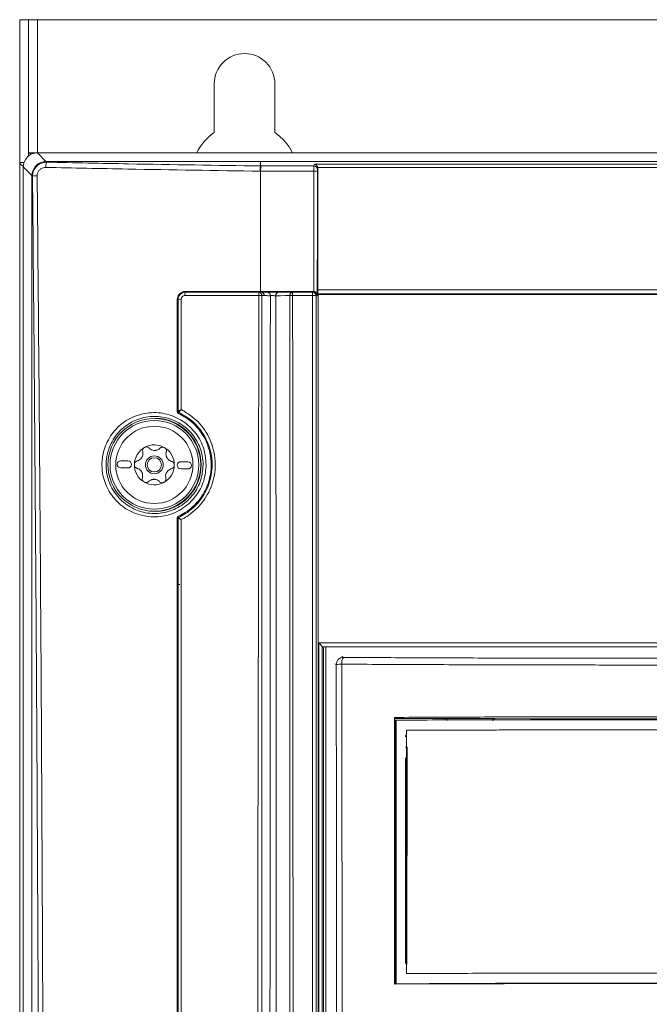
# Model space of a CAD drawing. Header units: millimetres. Extents: x 59 to 833, y 56 to 506.
# Tile 21 of 34: x 60 to 148, y 368 to 506. Entities that reach past the tile are written whole.
import ezdxf

# ---------------------------------------------------------------- set-up
doc = ezdxf.new("R2010")
doc.units = ezdxf.units.MM
doc.header["$LTSCALE"] = 2

msp = doc.modelspace()

# ---------------------------------------------------------------- linework, layer by layer
at = {"color": 7, "linetype": 'Continuous', "lineweight": 15}
for p, q in [((60.82, 505.9), (59.61, 505.9)), ((59.61, 505.9), (59.61, 485.9)), ((60.82, 487.25), (60.82, 505.9)), ((62.09, 505.9), (60.82, 505.9)), ((230.12, 505.9), (62.09, 505.9)), ((86.86, 496.9), (86.86, 490.08)), ((95.36, 490.08), (95.36, 496.9)), ((60.82, 487.25), (62.09, 487.25)), ((60.82, 486.8), (60.82, 487.25)), ((62.09, 487.25), (63.29, 486.05)), ((230.12, 487.25), (62.09, 487.25)), ((60.21, 485.9), (59.61, 485.9)), ((59.61, 75.9), (59.61, 485.9)), ((93.36, 486.05), (63.29, 486.05)), ((198.86, 486.05), (93.36, 486.05)), ((100.82, 485.41), (100.89, 485.66)), ((100.89, 485.66), (191.32, 485.66)), ((61.31, 484.07), (60.11, 485.27)), ((60.11, 485.27), (60.11, 255.62)), ((61.31, 484.07), (61.31, 255.62)), ((93.36, 484.68), (93.27, 484.68)), ((93.36, 485.41), (93.4, 485.41)), ((93.36, 484.68), (93.36, 467.85)), ((93.36, 484.68), (93.36, 484.68)), ((100.81, 484.68), (93.36, 484.68)), ((93.4, 485.41), (100.82, 485.41)), ((101.38, 485.1), (101.32, 484.91)), ((190.85, 485.19), (101.37, 485.19)), ((101.38, 485.1), (101.38, 468.04)), ((82.81, 467.72), (93.15, 467.73)), ((93.36, 467.85), (100.78, 467.85)), ((93.36, 467.85), (93.36, 467.85)), ((97.84, 467.26), (97.84, 467.74)), ((97.84, 467.74), (100.63, 467.74)), ((100.63, 467.74), (100.63, 467.26)), ((100.85, 467.71), (100.7, 467.73)), ((100.78, 467.85), (100.8, 467.85)), ((101.38, 468.04), (190.84, 468.04)), ((101.44, 467.4), (101.39, 467.51)), ((190.82, 467.51), (101.39, 467.51)), ((93.86, 467.25), (93.53, 467.25)), ((100.63, 467.26), (97.84, 467.26)), ((100.63, 307.07), (100.63, 467.26)), ((101.3, 467.21), (101.12, 467.24)), ((101.12, 467), (101.12, 307.05)), ((101.44, 467.4), (101.44, 306.55)), ((190.78, 467.4), (101.44, 467.4)), ((81.81, 451.03), (81.81, 451.02)), ((78.67, 450.1), (78.67, 450.05)), ((81.9, 450.89), (81.9, 450.89)), ((74.78, 444.11), (73.78, 444.12)), ((73.76, 443.13), (74.76, 443.11)), ((82.16, 442.99), (83.16, 442.97)), ((83.18, 443.97), (82.18, 443.99)), ((78.67, 437.05), (78.67, 437)), ((81.9, 436.21), (81.9, 436.21)), ((101.49, 418.61), (190.73, 418.61)), ((101.49, 306.75), (101.49, 418.61)), ((101.99, 418.08), (101.99, 306.86)), ((101.99, 418.08), (102.05, 417.93)), ((190.23, 418.08), (101.99, 418.08)), ((189.74, 418.07), (102.5, 418.06)), ((102.5, 418.06), (102.5, 307.44)), ((112.13, 408.18), (112.16, 408.03)), ((112.35, 407.81), (112.29, 407.74)), ((119.15, 408.01), (119.15, 408.02)), ((119.15, 407.82), (119.15, 408.01)), ((119.48, 407.73), (119.48, 408.02)), ((125.88, 408.01), (125.88, 407.71)), ((126.15, 408.01), (126.15, 408)), ((126.15, 408.01), (126.15, 407.82)), ((126.15, 408), (126.15, 407.82)), ((113.79, 406.38), (113.77, 372.3)), ((113.89, 403.99), (113.84, 373.57)), ((113.89, 403.99), (113.87, 403.99)), ((112.33, 370.85), (112.32, 370.85))]:
    msp.add_line(p, q, dxfattribs=at)
at = {"color": 8, "linetype": 'Continuous', "lineweight": 15}
for p, q in [((62.09, 505.9), (62.09, 487.25)), ((100.78, 467.85), (100.78, 467.72)), ((101.12, 467.24), (101.12, 467)), ((102.17, 417.93), (102.17, 307.26)), ((104.74, 416.69), (104.95, 416.58)), ((103.95, 415.58), (103.74, 415.69)), ((113.87, 403.99), (113.82, 373.59)), ((113.66, 402.49), (113.64, 373.95)), ((113.64, 373.95), (113.64, 373.96))]:
    msp.add_line(p, q, dxfattribs=at)
at = {"color": 7, "linetype": 'Continuous', "lineweight": 15, "flags": 128}
for points in [[(63.29, 486.05), (63.39, 485.96), (63.41, 485.94)], [(93.36, 485.41), (93.36, 485.68), (93.36, 486.05)], [(61.41, 483.97), (61.36, 484.02), (61.31, 484.07)], [(95.87, 467.72), (96.05, 467.73), (96.73, 467.73), (97.44, 467.73), (97.84, 467.74)], [(97.46, 467.25), (96.82, 467.25), (96.15, 467.24), (95.66, 467.24), (95.49, 467.24)], [(81.7, 426.78), (81.7, 426.78), (82.02, 426.78), (82.05, 426.77)], [(112.14, 370.76), (112.14, 381.97), (112.15, 393.18), (112.16, 408.03)], [(112.16, 408.03), (113.03, 408.03), (113.91, 408.03), (114.78, 408.02), (115.66, 408.02), (116.53, 408.02), (117.4, 408.02), (118.28, 408.01), (119.15, 408.01)], [(112.27, 370.85), (112.27, 381.94), (112.28, 393.2), (112.29, 407.74)], [(126.15, 408.01), (125.28, 408.01), (124.4, 408.01), (123.53, 408.01), (122.65, 408.01), (121.78, 408.01), (120.9, 408.02), (120.03, 408.02), (119.15, 408.02)], [(126.15, 408), (131.15, 407.99), (136.15, 407.99), (141.15, 407.98), (146.15, 407.98), (151.15, 407.99), (156.15, 407.99), (161.15, 408), (166.15, 408.01)]]:
    msp.add_lwpolyline(points, dxfattribs=at)
at = {"color": 7, "linetype": 'Continuous', "lineweight": 15}
for radius in [6.5, 6.21, 5.41, 1.25, 1]:
    msp.add_circle((78.47, 443.55), radius, dxfattribs=at)
for centre, radius, start, end in [((91.11, 496.9), 4.25, 0, 180), ((91.11, 483.9), 7.5, 124.5181, 153.4227), ((91.11, 483.9), 7.5, 26.5773, 55.4819), ((63.33, 484.03), 2.02, 90.9459, 179.0537), ((64.7, 485.31), 1.44, 154.1007, 184.1624), ((100.93, 482.97), 1.71, 77.0606, 93.9231), ((100.82, 484.91), 0.5, 0.5763, 89.9144), ((61.98, 481.41), 2.63, 88.2136, 102.527), ((83.62, 467.37), 0.884, 156.3663, 187.0947), ((82.57, 467.81), 0.264, 336.2278, 7.1168), ((94.12, 467.38), 1.03, 160.0247, 186.0947), ((93.09, 467.29), 0.444, 355.1573, 81.7017), ((93.41, 467.29), 0.444, 354.997, 81.6787), ((94.28, 467.28), 0.446, 354.5624, 81.6146), ((95.93, 467.28), 0.449, 97.7279, 185.1677), ((97.9, 467.29), 0.448, 97.6718, 184.8787), ((100.63, 467.24), 0.5, 81.9405, 90), ((81.71, 467.13), 0.43, 266.1189, 283.475), ((82.15, 465.33), 1.44, 86.1029, 103.4708), ((93.16, 462.2), 5.07, 85.757, 90.6771), ((97.82, 461.17), 6.1, 89.7534, 93.3895), ((100.74, 464.86), 2.41, 80.9096, 92.8296), ((81.71, 451.47), 0.462, 266.3631, 282.4576), ((81.96, 451.03), 0.148, 180.145, 244.4174), ((81.96, 451.02), 0.15, 179.9976, 244.9505), ((78.47, 443.55), 6.55, 271.7491, 88.2509), ((78.47, 443.55), 2.8, 119.0666, 179.0666), ((78.47, 443.55), 2.8, 59.0666, 119.0666), ((78.47, 443.55), 2.03, 86.5755, 91.5577), ((78.52, 446.64), 1.07, 264.317, 273.8162), ((78.47, 443.55), 2.8, 359.0666, 59.0666), ((73.77, 443.62), 0.5, 89.0666, 269.0666), ((74.77, 443.61), 0.5, 269.0666, 89.0666), ((78.47, 443.55), 2.03, 146.5755, 151.5577), ((75.82, 445.14), 1.07, 324.317, 333.8162), ((78.47, 443.55), 2.03, 26.5755, 31.5577), ((81.17, 445.05), 1.07, 204.317, 213.8162), ((78.47, 443.55), 2.8, 179.0666, 239.0666), ((78.47, 443.55), 2.8, 299.0666, 359.0666), ((82.17, 443.49), 0.5, 89.0666, 269.0666), ((83.17, 443.47), 0.5, 269.0666, 89.0666), ((78.47, 443.55), 2.03, 206.5755, 211.5577), ((75.77, 442.05), 1.07, 24.317, 33.8162), ((78.47, 443.55), 2.03, 266.5755, 271.5577), ((78.42, 440.46), 1.07, 84.317, 93.8162), ((78.47, 443.55), 2.03, 326.5755, 331.5577), ((81.12, 441.96), 1.07, 144.317, 153.8162), ((78.47, 443.55), 2.8, 239.0666, 299.0666), ((81.71, 436.57), 0.509, 266.7367, 281.3318), ((81.96, 436.07), 0.15, 115.1665, 180.0142), ((81.96, 436.07), 0.15, 115.0491, 179.9959), ((104.95, 415.58), 1, 90.1167, 179.862), ((106.04, 415.83), 1.32, 145.4334, 188.7711), ((104.59, 411.43), 4.2, 88.0703, 98.7459)]:
    msp.add_arc(centre, radius, start, end, dxfattribs=at)
at = {"color": 8, "linetype": 'Continuous', "lineweight": 15}
for centre, radius, start, end in [((100.62, 467.24), 0.5, 0.0873, 81.9229), ((81.76, 468.46), 19.05, 357.7793, 358.1882), ((113.68, 402.44), 1.57, 83.1991, 90.9469)]:
    msp.add_arc(centre, radius, start, end, dxfattribs=at)
at = {"color": 7, "linetype": 'Continuous', "lineweight": 15}
for centre, major_axis, ratio, start_param, end_param in [((62.12, 485.24), (1.43, -1.43), 0.985904, 2.363293, 3.919893), ((100.89, 485.16), (-0.313, 0.417), 0.882899, 4.182839, 5.577559), ((100.88, 485.1), (0.108, 0.496), 0.98541, 4.929948, 5.099911), ((101.39, 468.01), (-0.001, 0.5), 0.034865, 1.51405, 3.04994), ((101.49, 418.58), (0.5, -0.5), 0.028346, 0.063245, 1.599135)]:
    msp.add_ellipse(centre, major_axis=major_axis, ratio=ratio, start_param=start_param, end_param=end_param, dxfattribs=at)
at = {"color": 8, "linetype": 'Continuous', "lineweight": 15}
for centre, major_axis, ratio, start_param, end_param in [((114.16, 405.45), (0.469, 0.174), 0.998718, 2.08906, 2.78612), ((114.14, 373.96), (0.192, 0.463), 0.996284, 1.963864, 2.67035)]:
    msp.add_ellipse(centre, major_axis=major_axis, ratio=ratio, start_param=start_param, end_param=end_param, dxfattribs=at)
at = {"color": 7, "linetype": 'Continuous', "lineweight": 15}
for points, knots in [([(61.17, 487.01), (61.09, 487.1), (60.98, 487.24), (60.86, 487.25), (60.82, 487.25)], [0, 0, 0, 0, 0.64418, 1, 1, 1, 1]), ([(59.61, 485.9), (59.64, 485.8), (59.69, 485.61), (60.04, 485.42), (60.21, 485.32)], [0, 0, 0, 0, 0.4999585, 1, 1, 1, 1]), ([(61.41, 483.97), (61.43, 484.18), (61.47, 484.61), (61.78, 485.19), (62.25, 485.63), (62.82, 485.9), (63.22, 485.93), (63.41, 485.94)], [0, 0, 0, 0, 0.20527, 0.412124, 0.614364, 0.816361, 1, 1, 1, 1]), ([(63.41, 485.94), (67.22, 485.86), (77.17, 485.65), (87.18, 485.5), (93.36, 485.41)], [0, 0, 0, 0, 0.383669, 1, 1, 1, 1]), ([(63.27, 485.21), (63.15, 485.2), (62.91, 485.19), (62.57, 485.03), (62.28, 484.77), (62.09, 484.42), (62.07, 484.16), (62.06, 484.03)], [0, 0, 0, 0, 0.186463, 0.389136, 0.590128, 0.795206, 1, 1, 1, 1]), ([(93.27, 484.68), (87.08, 484.77), (77.05, 484.92), (67.09, 485.13), (63.27, 485.21)], [0, 0, 0, 0, 0.616332, 1, 1, 1, 1]), ([(93.27, 484.68), (93.27, 484.77), (93.28, 484.95), (93.3, 485.18), (93.33, 485.35), (93.35, 485.39), (93.36, 485.41)], [0, 0, 0, 0, 0.250001, 0.499997, 0.749982, 1, 1, 1, 1]), ([(93.36, 484.68), (93.36, 484.77), (93.36, 484.95), (93.37, 485.17), (93.39, 485.34), (93.4, 485.4), (93.4, 485.41), (93.4, 485.41)], [0, 0, 0, 0, 0.245761, 0.491508, 0.737539, 0.984706, 1, 1, 1, 1]), ([(100.8, 467.85), (100.8, 469.04), (100.8, 471.91), (100.81, 477.29), (100.81, 481.71), (100.81, 484.45), (100.81, 484.68)], [0, 0, 0, 0, 0.2117063, 0.5107648, 0.9593527, 1, 1, 1, 1]), ([(100.81, 484.68), (100.81, 484.68), (100.81, 484.7), (100.81, 484.79), (100.81, 484.97), (100.82, 485.18), (100.82, 485.35), (100.82, 485.39), (100.82, 485.41)], [0, 0, 0, 0, 0.015163, 0.029723, 0.261412, 0.507589, 0.753824, 1, 1, 1, 1]), ([(101.31, 484.64), (101.31, 484.41), (101.31, 481.67), (101.31, 477.25), (101.3, 471.67), (101.3, 468.6), (101.3, 467.21)], [0, 0, 0, 0, 0.039239, 0.472276, 0.760967, 1, 1, 1, 1]), ([(101.31, 484.64), (101.31, 484.64), (101.31, 484.68), (101.31, 484.75), (101.32, 484.83), (101.32, 484.89), (101.32, 484.91), (101.32, 484.91)], [0, 0, 0, 0, 0.015135, 0.261202, 0.507405, 0.753743, 1, 1, 1, 1]), ([(62.37, 269.84), (62.37, 285.05), (62.37, 315.46), (62.24, 362.27), (62, 410.27), (61.71, 451.24), (61.48, 475.79), (61.41, 483.97)], [0, 0, 0, 0, 0.212839, 0.425609, 0.655367, 0.885125, 1, 1, 1, 1]), ([(62.06, 484.03), (62.13, 475.84), (62.36, 451.29), (62.65, 410.31), (62.88, 362.3), (63.01, 315.47), (63.01, 285.05), (63.01, 269.84)], [0, 0, 0, 0, 0.114875, 0.344633, 0.574391, 0.787161, 1, 1, 1, 1]), ([(81.68, 466.7), (81.69, 466.82), (81.72, 467.08), (81.91, 467.42), (82.2, 467.68), (82.52, 467.83), (82.74, 467.84), (82.83, 467.85)], [0, 0, 0, 0, 0.2120211, 0.4240467, 0.6356574, 0.8482423, 1, 1, 1, 1]), ([(81.81, 466.72), (81.82, 466.84), (81.84, 467.06), (82.01, 467.36), (82.26, 467.58), (82.54, 467.71), (82.73, 467.72), (82.81, 467.72)], [0, 0, 0, 0, 0.212347, 0.424891, 0.636758, 0.849026, 1, 1, 1, 1]), ([(82.83, 467.85), (82.93, 467.85), (83.43, 467.85), (85.51, 467.85), (88.92, 467.85), (91.93, 467.85), (93.36, 467.85)], [0, 0, 0, 0, 0.028276, 0.141382, 0.593809, 1, 1, 1, 1]), ([(93.15, 467.73), (93.18, 467.73), (93.29, 467.73), (93.4, 467.73), (93.48, 467.73)], [0, 0, 0, 0, 0.261999, 1, 1, 1, 1]), ([(93.36, 467.85), (93.36, 467.84), (93.36, 467.8), (93.36, 467.76), (93.35, 467.74), (93.35, 467.73), (93.35, 467.73)], [0, 0, 0, 0, 0.321627, 0.64336, 0.965422, 1, 1, 1, 1]), ([(93.48, 467.73), (93.69, 467.73), (93.98, 467.73), (94.26, 467.72), (94.34, 467.72)], [0, 0, 0, 0, 0.734395, 1, 1, 1, 1]), ([(95.87, 467.72), (95.86, 467.72), (95.77, 467.72), (95.58, 467.72), (95.25, 467.72), (94.91, 467.72), (94.59, 467.72), (94.42, 467.72), (94.34, 467.72)], [0, 0, 0, 0, 0.033709, 0.226955, 0.420126, 0.613348, 0.806669, 1, 1, 1, 1]), ([(100.8, 467.85), (100.84, 467.85), (100.89, 467.84), (100.98, 467.81), (101.08, 467.75), (101.21, 467.6), (101.28, 467.41), (101.3, 467.27), (101.3, 467.21), (101.3, 467.21)], [0, 0, 0, 0, 0.121038, 0.13968, 0.283466, 0.495036, 0.789284, 0.994896, 1, 1, 1, 1]), ([(81.68, 451.01), (81.68, 452.05), (81.68, 457.28), (81.68, 462.51), (81.68, 466.7)], [0, 0, 0, 0, 0.198545, 1, 1, 1, 1]), ([(81.81, 451.03), (81.81, 452.07), (81.81, 457.3), (81.81, 462.53), (81.81, 466.72)], [0, 0, 0, 0, 0.199227, 1, 1, 1, 1]), ([(82.74, 467.26), (82.7, 467.26), (82.61, 467.25), (82.47, 467.19), (82.34, 467.08), (82.26, 466.93), (82.25, 466.82), (82.24, 466.76)], [0, 0, 0, 0, 0.15163, 0.364296, 0.575988, 0.788027, 1, 1, 1, 1]), ([(82.24, 466.76), (82.24, 462.57), (82.24, 457.41), (82.24, 452.25), (82.24, 451.28)], [0, 0, 0, 0, 0.811931, 1, 1, 1, 1]), ([(93.1, 467.27), (92.77, 467.27), (91.11, 467.27), (87.66, 467.26), (84.54, 467.26), (82.74, 467.26)], [0, 0, 0, 0, 0.0958477, 0.4792378, 1, 1, 1, 1]), ([(105.07, 254.48), (103.57, 256.67), (100.58, 261.07), (97.23, 266.58), (94.71, 270.83), (93.38, 274.73), (92.68, 279.48), (92.45, 284.95), (92.62, 290.45), (92.94, 295.96), (93.36, 317.46), (92.85, 354.93), (93.05, 410.22), (93.08, 447.63), (93.1, 467.27)], [0, 0, 0, 0, 0.036896, 0.073835, 0.089676, 0.105474, 0.130667, 0.155947, 0.181438, 0.20701, 0.232449, 0.479726, 0.727003, 1, 1, 1, 1]), ([(93.53, 467.25), (93.53, 447.62), (93.52, 410.2), (93.51, 354.92), (93.53, 311.62), (93.52, 286.13), (93.52, 278.46), (93.52, 278.46)], [0, 0, 0, 0, 0.3123641, 0.5952936, 0.8782243, 0.9999997, 1, 1, 1, 1]), ([(94.72, 467.24), (94.5, 467.24), (94.21, 467.25), (93.93, 467.25), (93.86, 467.25)], [0, 0, 0, 0, 0.756559, 1, 1, 1, 1]), ([(146.08, 255.01), (140.97, 255), (132.27, 254.98), (122.77, 255.09), (117.58, 255), (114.73, 255.24), (111.6, 256.49), (108.5, 259.34), (105.98, 263.16), (103.4, 267.41), (101.12, 271.28), (98.91, 274.61), (97.12, 277.6), (95.73, 280.84), (94.99, 284.32), (94.69, 287.89), (94.47, 305.4), (94.66, 336.84), (94.68, 395.43), (94.71, 438.89), (94.72, 467.24)], [0, 0, 0, 0, 0.061132, 0.104201, 0.113809, 0.123362, 0.138294, 0.153202, 0.173045, 0.192953, 0.212862, 0.226844, 0.240817, 0.254683, 0.268905, 0.283218, 0.297533, 0.478788, 0.660045, 1, 1, 1, 1]), ([(95.49, 467.24), (95.48, 467.24), (95.44, 467.24), (95.34, 467.24), (95.18, 467.25), (95.01, 467.25), (94.84, 467.25), (94.76, 467.24), (94.72, 467.24)], [0, 0, 0, 0, 0.0337427, 0.2271033, 0.4202219, 0.6133314, 0.8065925, 1, 1, 1, 1]), ([(95.49, 467.24), (95.51, 438.89), (95.56, 395.43), (95.5, 335.58), (95.24, 304.09), (95.24, 287.69), (95.24, 287.69)], [0, 0, 0, 0, 0.473742, 0.726343, 1, 1, 1, 1, 1]), ([(97.47, 307.06), (97.47, 307.4), (97.47, 309.06), (97.47, 316.05), (97.47, 344), (97.46, 395.74), (97.46, 442.15), (97.46, 467.25)], [0, 0, 0, 0, 0.006233, 0.031164, 0.130887, 0.529782, 1, 1, 1, 1]), ([(97.84, 467.26), (97.85, 457.93), (97.87, 431.31), (97.89, 393.17), (97.91, 349.11), (97.92, 322.33), (97.92, 307.08)], [0, 0, 0, 0, 0.174814, 0.49852, 0.714325, 1, 1, 1, 1]), ([(197.5, 467.24), (197.5, 453.39), (197.5, 424.62), (197.54, 380.91), (197.55, 336.13), (197.76, 305.09), (197.53, 287.8), (197.21, 284.27), (196.49, 280.84), (195.11, 277.63), (193.34, 274.67), (191.15, 271.36), (188.87, 267.51), (186.29, 263.27), (183.79, 259.44), (180.73, 256.56), (177.65, 255.28), (174.88, 255.01), (169.62, 255.08), (160.02, 254.99), (151.18, 255), (146.08, 255.01)], [0, 0, 0, 0, 0.166079, 0.344991, 0.523901, 0.70281, 0.716952, 0.731094, 0.745147, 0.758851, 0.772659, 0.786476, 0.806359, 0.82624, 0.846067, 0.86097, 0.875896, 0.884989, 0.894134, 0.938897, 1, 1, 1, 1]), ([(81.68, 451.01), (81.68, 451), (81.68, 450.96), (81.71, 450.88), (81.77, 450.79), (81.83, 450.76), (81.85, 450.74)], [0, 0, 0, 0, 0.09734, 0.397126, 0.698616, 1, 1, 1, 1]), ([(81.81, 451.03), (81.82, 451.03), (81.82, 451.05), (81.9, 451.1), (82, 451.16), (82.1, 451.21), (82.17, 451.24), (82.19, 451.25), (82.22, 451.27), (82.24, 451.27), (82.24, 451.27), (82.24, 451.28)], [0, 0, 0, 0, 0.20594, 0.406955, 0.620956, 0.851467, 0.864288, 0.94218, 0.975186, 0.993777, 1, 1, 1, 1]), ([(82.24, 451.28), (82.24, 451.27), (82.24, 451.27), (82.23, 451.26), (82.2, 451.24), (82.18, 451.22), (82.12, 451.17), (82.04, 451.09), (81.96, 451), (81.9, 450.93), (81.9, 450.9), (81.9, 450.89)], [0, 0, 0, 0, 0.006219, 0.024666, 0.057574, 0.135775, 0.146941, 0.379084, 0.593003, 0.793985, 1, 1, 1, 1]), ([(82.24, 451.28), (82.77, 450.97), (84.14, 450.17), (85.86, 448.19), (86.84, 445.77), (87.11, 443.22), (86.67, 440.68), (85.26, 438.13), (83.6, 436.62), (82.5, 436.03), (82.24, 435.89)], [0, 0, 0, 0, 0.096677, 0.251722, 0.405813, 0.503192, 0.65329, 0.803439, 0.953303, 1, 1, 1, 1]), ([(85.74, 443.55), (85.67, 442.79), (85.52, 441.22), (84.35, 439.06), (82.53, 437.35), (80.21, 436.33), (77.69, 436.16), (75.25, 436.83), (73.2, 438.27), (71.74, 440.29), (71.13, 442.37), (71.1, 444.49), (71.63, 446.58), (73.01, 448.66), (75.02, 450.18), (77.43, 450.94), (79.95, 450.85), (82.3, 449.93), (84.17, 448.29), (85.48, 446.1), (85.65, 444.41), (85.74, 443.55)], [0, 0, 0, 0, 0.049505, 0.102438, 0.155958, 0.210209, 0.264974, 0.319742, 0.37398, 0.427604, 0.481241, 0.513095, 0.565809, 0.619073, 0.673034, 0.727525, 0.782181, 0.836615, 0.890555, 0.943912, 1, 1, 1, 1]), ([(85.31, 443.52), (85.3, 443.57), (85.3, 444.37), (85, 445.93), (83.85, 447.94), (82.1, 449.46), (79.92, 450.32), (77.57, 450.4), (75.33, 449.69), (73.46, 448.28), (72.17, 446.34), (71.68, 444.4), (71.71, 442.42), (72.28, 440.49), (73.64, 438.6), (75.55, 437.26), (77.81, 436.63), (80.16, 436.8), (82.32, 437.74), (84.01, 439.33), (85.1, 441.35), (85.24, 442.81), (85.31, 443.52)], [0, 0, 0, 0, 0.0032492, 0.0561535, 0.109544, 0.1635213, 0.2179826, 0.2726423, 0.3271068, 0.3810145, 0.4342128, 0.4868719, 0.5187069, 0.572338, 0.6259897, 0.6802709, 0.7350766, 0.7898548, 0.8440931, 0.897588, 0.9504999, 1, 1, 1, 1]), ([(81.86, 436.34), (82.17, 436.5), (83.26, 437.07), (84.85, 438.54), (86.14, 440.89), (86.53, 443.24), (86.28, 445.59), (85.36, 447.83), (83.73, 449.7), (82.4, 450.44), (81.85, 450.74)], [0, 0, 0, 0, 0.059153, 0.205468, 0.352114, 0.49875, 0.593937, 0.744556, 0.89607, 1, 1, 1, 1]), ([(81.9, 436.21), (82.21, 436.37), (83.31, 436.94), (84.93, 438.42), (86.26, 440.82), (86.66, 443.21), (86.41, 445.61), (85.49, 447.89), (83.83, 449.81), (82.46, 450.57), (81.9, 450.89)], [0, 0, 0, 0, 0.057126, 0.203444, 0.35005, 0.496653, 0.591793, 0.742384, 0.893936, 1, 1, 1, 1]), ([(77.11, 446), (77.1, 445.99), (77.04, 445.96), (76.95, 445.87), (76.86, 445.72), (76.82, 445.56), (76.84, 445.45), (76.85, 445.4)], [0, 0, 0, 0, 0.03751, 0.28266, 0.528344, 0.77891, 1, 1, 1, 1]), ([(77.75, 445.9), (77.7, 445.94), (77.61, 446.02), (77.43, 446.07), (77.26, 446.06), (77.15, 446.02), (77.11, 446)], [0, 0, 0, 0, 0.264873, 0.530051, 0.787622, 1, 1, 1, 1]), ([(78.41, 445.58), (78.3, 445.6), (78.08, 445.64), (77.87, 445.79), (77.77, 445.88), (77.75, 445.9)], [0, 0, 0, 0, 0.446527, 0.891943, 1, 1, 1, 1]), ([(79.26, 445.87), (79.17, 445.8), (79, 445.66), (78.75, 445.59), (78.61, 445.58), (78.59, 445.58)], [0, 0, 0, 0, 0.471262, 0.910034, 1, 1, 1, 1]), ([(79.91, 445.95), (79.9, 445.95), (79.84, 445.99), (79.72, 446.03), (79.55, 446.03), (79.38, 445.98), (79.3, 445.91), (79.26, 445.87)], [0, 0, 0, 0, 0.037509, 0.282658, 0.528345, 0.778917, 1, 1, 1, 1]), ([(80.15, 445.35), (80.16, 445.41), (80.18, 445.52), (80.13, 445.71), (80.04, 445.86), (79.95, 445.92), (79.91, 445.95)], [0, 0, 0, 0, 0.2648915, 0.5300439, 0.7876281, 1, 1, 1, 1]), ([(76.07, 444.1), (76.02, 444.08), (75.9, 444.04), (75.77, 443.91), (75.68, 443.76), (75.67, 443.64), (75.67, 443.59)], [0, 0, 0, 0, 0.264882, 0.530088, 0.787673, 1, 1, 1, 1]), ([(76.68, 444.52), (76.61, 444.43), (76.46, 444.26), (76.23, 444.15), (76.1, 444.11), (76.07, 444.1)], [0, 0, 0, 0, 0.446542, 0.891942, 1, 1, 1, 1]), ([(76.85, 445.4), (76.87, 445.28), (76.9, 445.06), (76.84, 444.81), (76.78, 444.69), (76.77, 444.67)], [0, 0, 0, 0, 0.471274, 0.910045, 1, 1, 1, 1]), ([(80.2, 444.61), (80.16, 444.72), (80.09, 444.93), (80.1, 445.19), (80.14, 445.32), (80.15, 445.35)], [0, 0, 0, 0, 0.446528, 0.891913, 1, 1, 1, 1]), ([(80.88, 444.02), (80.77, 444.07), (80.56, 444.15), (80.37, 444.33), (80.3, 444.44), (80.28, 444.46)], [0, 0, 0, 0, 0.471288, 0.910055, 1, 1, 1, 1]), ([(75.67, 443.59), (75.67, 443.59), (75.67, 443.52), (75.69, 443.39), (75.78, 443.24), (75.91, 443.13), (76.01, 443.09), (76.06, 443.07)], [0, 0, 0, 0, 0.037541, 0.282665, 0.528348, 0.778933, 1, 1, 1, 1]), ([(76.06, 443.07), (76.17, 443.03), (76.37, 442.95), (76.56, 442.77), (76.64, 442.66), (76.65, 442.64)], [0, 0, 0, 0, 0.471288, 0.910055, 1, 1, 1, 1]), ([(80.25, 442.58), (80.33, 442.67), (80.48, 442.84), (80.71, 442.95), (80.84, 442.99), (80.86, 442.99)], [0, 0, 0, 0, 0.446542, 0.891942, 1, 1, 1, 1]), ([(80.86, 442.99), (80.92, 443.01), (81.03, 443.06), (81.17, 443.19), (81.25, 443.34), (81.26, 443.45), (81.27, 443.5)], [0, 0, 0, 0, 0.2648714, 0.5300657, 0.7876407, 1, 1, 1, 1]), ([(81.27, 443.5), (81.27, 443.51), (81.27, 443.58), (81.24, 443.7), (81.15, 443.85), (81.03, 443.97), (80.93, 444.01), (80.88, 444.02)], [0, 0, 0, 0, 0.037501, 0.282635, 0.528328, 0.778924, 1, 1, 1, 1]), ([(76.74, 442.49), (76.77, 442.38), (76.85, 442.16), (76.83, 441.91), (76.8, 441.78), (76.79, 441.75)], [0, 0, 0, 0, 0.446544, 0.8919455, 1, 1, 1, 1]), ([(76.79, 441.75), (76.78, 441.69), (76.76, 441.57), (76.8, 441.39), (76.9, 441.24), (76.99, 441.18), (77.03, 441.15)], [0, 0, 0, 0, 0.2648808, 0.5300628, 0.7876366, 1, 1, 1, 1]), ([(77.67, 441.22), (77.77, 441.29), (77.94, 441.44), (78.19, 441.51), (78.32, 441.52), (78.35, 441.52)], [0, 0, 0, 0, 0.471262, 0.910034, 1, 1, 1, 1]), ([(78.52, 441.52), (78.64, 441.5), (78.86, 441.45), (79.07, 441.31), (79.17, 441.22), (79.19, 441.2)], [0, 0, 0, 0, 0.446525, 0.891918, 1, 1, 1, 1]), ([(79.83, 441.1), (79.84, 441.11), (79.89, 441.14), (79.99, 441.22), (80.08, 441.38), (80.11, 441.54), (80.09, 441.65), (80.09, 441.7)], [0, 0, 0, 0, 0.03751, 0.28266, 0.528344, 0.778951, 1, 1, 1, 1]), ([(80.09, 441.7), (80.07, 441.81), (80.03, 442.04), (80.1, 442.29), (80.15, 442.41), (80.16, 442.43)], [0, 0, 0, 0, 0.471274, 0.910045, 1, 1, 1, 1]), ([(77.03, 441.15), (77.04, 441.14), (77.09, 441.11), (77.21, 441.07), (77.39, 441.07), (77.55, 441.12), (77.64, 441.19), (77.67, 441.22)], [0, 0, 0, 0, 0.037509, 0.282658, 0.528345, 0.778917, 1, 1, 1, 1]), ([(79.19, 441.2), (79.23, 441.16), (79.32, 441.08), (79.5, 441.03), (79.68, 441.03), (79.78, 441.08), (79.83, 441.1)], [0, 0, 0, 0, 0.264873, 0.530051, 0.787622, 1, 1, 1, 1]), ([(81.86, 436.34), (81.84, 436.33), (81.8, 436.31), (81.74, 436.25), (81.69, 436.17), (81.69, 436.1), (81.68, 436.07)], [0, 0, 0, 0, 0.118273, 0.411953, 0.705932, 1, 1, 1, 1]), ([(81.68, 323.87), (81.68, 328.07), (81.68, 349.07), (81.68, 378.46), (81.68, 411.65), (81.68, 428.05), (81.68, 436.07)], [0, 0, 0, 0, 0.112217, 0.561105, 0.785541, 1, 1, 1, 1]), ([(81.81, 323.87), (81.81, 328.07), (81.81, 332.64), (81.81, 353.64), (81.81, 378.83), (81.81, 411.66), (81.81, 428.06), (81.81, 436.07)], [0, 0, 0, 0, 0.112217, 0.122138, 0.561105, 0.785542, 1, 1, 1, 1]), ([(82.24, 435.89), (82.24, 435.89), (82.23, 435.89), (82.22, 435.89), (82.19, 435.91), (82.16, 435.92), (82.1, 435.95), (82, 435.99), (81.89, 436.04), (81.82, 436.07), (81.82, 436.07), (81.81, 436.07)], [0, 0, 0, 0, 0.006192, 0.02474, 0.05794, 0.136609, 0.148177, 0.380469, 0.594227, 0.794608, 1, 1, 1, 1]), ([(81.9, 436.21), (81.9, 436.2), (81.9, 436.19), (81.96, 436.14), (82.04, 436.06), (82.12, 435.99), (82.18, 435.94), (82.2, 435.92), (82.23, 435.9), (82.24, 435.89), (82.24, 435.89), (82.24, 435.89)], [0, 0, 0, 0, 0.205503, 0.405869, 0.619527, 0.853532, 0.863303, 0.942309, 0.975399, 0.993802, 1, 1, 1, 1]), ([(82.24, 435.89), (82.24, 427.94), (82.24, 411.61), (82.24, 378.48), (82.24, 349.09), (82.24, 328.08), (82.24, 323.88)], [0, 0, 0, 0, 0.2129178, 0.4377942, 0.8875626, 1, 1, 1, 1]), ([(104.95, 416.58), (108.18, 416.56), (114.63, 416.53), (124.47, 416.49), (134.4, 416.47), (144.66, 416.46), (155.19, 416.47), (165.96, 416.49), (176.68, 416.53), (183.73, 416.56), (187.27, 416.58)], [0, 0, 0, 0, 0.119179, 0.238359, 0.358878, 0.479397, 0.609334, 0.739699, 0.869635, 1, 1, 1, 1]), ([(103.96, 307.81), (103.97, 315.01), (103.99, 336.58), (103.99, 372.52), (103.97, 401.23), (103.95, 415.58)], [0, 0, 0, 0, 0.200379, 0.600189, 1, 1, 1, 1]), ([(104.73, 415.63), (104.75, 401.27), (104.77, 372.55), (104.77, 336.7), (104.75, 315.21), (104.74, 308.11)], [0, 0, 0, 0, 0.400889, 0.801781, 1, 1, 1, 1]), ([(187.48, 415.63), (183.94, 415.61), (176.85, 415.57), (166.08, 415.54), (155.25, 415.52), (145.21, 415.51), (136.01, 415.52), (126.58, 415.54), (116.12, 415.57), (108.53, 415.61), (104.73, 415.63)], [0, 0, 0, 0, 0.1301512, 0.2603024, 0.3904536, 0.5206049, 0.621033, 0.721461, 0.8607305, 1, 1, 1, 1]), ([(112.13, 408.18), (115.66, 408.19), (122.73, 408.23), (133.73, 408.26), (145.08, 408.28), (156.77, 408.27), (168.52, 408.25), (176.3, 408.21), (180.2, 408.19)], [0, 0, 0, 0, 0.156743, 0.31399, 0.483856, 0.654363, 0.826846, 1, 1, 1, 1]), ([(112.11, 370.85), (112.12, 374.59), (112.12, 382.06), (112.13, 394.5), (112.13, 403.21), (112.13, 408.18)], [0, 0, 0, 0, 0.300295, 0.600591, 1, 1, 1, 1]), ([(112.35, 407.81), (112.34, 404.06), (112.34, 396.55), (112.33, 384.23), (112.33, 375.66), (112.33, 370.85)], [0, 0, 0, 0, 0.304836, 0.609671, 1, 1, 1, 1]), ([(180.04, 407.83), (176.51, 407.83), (169.44, 407.83), (158.47, 407.83), (147.18, 407.83), (135.58, 407.83), (123.93, 407.82), (116.21, 407.81), (112.35, 407.81)], [0, 0, 0, 0, 0.157692, 0.31589, 0.485311, 0.655362, 0.827352, 1, 1, 1, 1]), ([(178.59, 406.39), (175.06, 406.4), (167.98, 406.42), (157.24, 406.44), (146.43, 406.44), (135.55, 406.43), (124.64, 406.41), (117.41, 406.39), (113.79, 406.38)], [0, 0, 0, 0, 0.164785, 0.3301, 0.496195, 0.662832, 0.831134, 1, 1, 1, 1]), ([(113.79, 406.37), (117.32, 406.38), (124.4, 406.41), (135.14, 406.43), (145.95, 406.44), (156.83, 406.44), (167.74, 406.42), (174.97, 406.4), (178.59, 406.39)], [0, 0, 0, 0, 0.164697, 0.329924, 0.496061, 0.66274, 0.831088, 1, 1, 1, 1]), ([(113.77, 372.3), (117.3, 372.31), (124.38, 372.34), (135.13, 372.36), (145.94, 372.37), (156.81, 372.37), (167.72, 372.35), (174.95, 372.33), (178.58, 372.32)], [0, 0, 0, 0, 0.164785, 0.3301, 0.496194, 0.662831, 0.831133, 1, 1, 1, 1]), ([(112.33, 370.85), (115.86, 370.88), (122.93, 370.92), (133.9, 370.96), (145.19, 370.98), (156.79, 370.97), (168.43, 370.94), (176.15, 370.89), (180.02, 370.87)], [0, 0, 0, 0, 0.157696, 0.315898, 0.485319, 0.655368, 0.827355, 1, 1, 1, 1]), ([(180.18, 370.87), (176.65, 370.87), (169.58, 370.88), (158.58, 370.89), (147.24, 370.9), (135.54, 370.89), (123.79, 370.88), (116.01, 370.86), (112.11, 370.85)], [0, 0, 0, 0, 0.156741, 0.313985, 0.48385, 0.654357, 0.826842, 1, 1, 1, 1])]:
    msp.add_open_spline(points, degree=3, knots=knots, dxfattribs=at)
at = {"color": 8, "linetype": 'Continuous', "lineweight": 15}
msp.add_open_spline([(101.3, 467.21), (101.3, 467.21), (101.3, 467.26), (101.28, 467.37), (101.2, 467.51), (101.07, 467.63), (100.97, 467.68), (100.9, 467.7), (100.87, 467.7), (100.85, 467.71)], degree=3, knots=[0, 0, 0, 0, 0.005386, 0.222889, 0.534102, 0.757882, 0.909941, 0.92966, 1, 1, 1, 1], dxfattribs=at)

doc.saveas('drawing.dxf')
